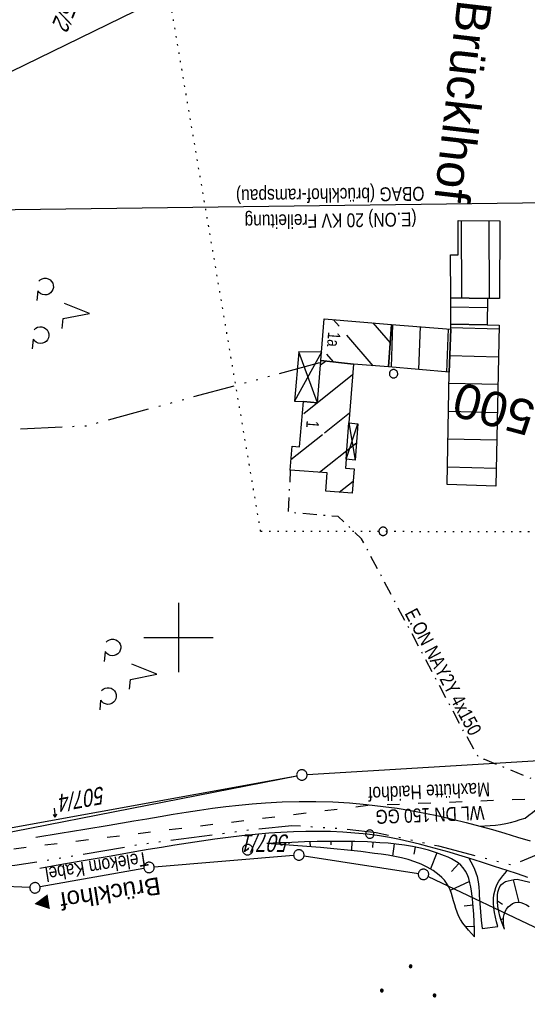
# Model space of a CAD drawing. Extents: x 507875 to 508634, y 446340 to 447363.
# Tile 61 of 70: x 508277 to 508350, y 447147 to 447289. Entities that reach past the tile are written whole.
import ezdxf
from ezdxf.enums import TextEntityAlignment as Align

# ---------------------------------------------------------------- set-up
doc = ezdxf.new("R2010")
doc.units = 0
doc.header["$LTSCALE"] = 10
doc.header["$MEASUREMENT"] = 0
for name, pattern in [('ACAD_ISO03W100', [30, 12, -18]), ('ACAD_ISO14W100', [25.5, 12, -3, 0.5, -3, 0.5, -3, 0.5, -3]), ('LT00', [0]), ('LT08', [0.42, 0.2, -0.1, 0.02, -0.1]), ('LT17', [0.15, 0.1, -0.05]), ('PUNKTX2_STR', [0.6, 0.1, -0.5])]:
    doc.linetypes.add(name, pattern=pattern)
doc.layers.get('0').update_dxf_attribs({"linetype": 'LT00'})
for name, color, linetype in [('--EK_FBR', 250, 'LT00'), ('--EK_ST-93-1', 30, 'LT17'), ('AS_TEXT_A', 152, 'Continuous'), ('DFK_BEB_SCHR', 254, 'LT00'), ('DFK_BEBAUUNG', 250, 'LT00'), ('DFK_FLUR_NR', 250, 'LT00'), ('DFK_FLURNR_PFEIL', 250, 'LT00'), ('DFK_GZPKT', 250, 'LT00'), ('DFK_HAUSNR', 250, 'LT00'), ('DFK_KATASTER', 250, 'LT00'), ('DFK_NUTZUNG', 250, 'LT00'), ('DFK_NUTZUNGSGRENZE', 70, 'PUNKTX2_STR'), ('DFK_VERMPKT', 252, 'LT00'), ('ORTSRICHTUNG', 7, 'Continuous'), ('STROM_FREILTG', 80, 'STROMFREILEITUNG'), ('STROM_TEXT', 80, 'Continuous'), ('STROM_UNTER', 80, 'LT08'), ('TELEKOM', 210, 'ACAD_ISO14W100'), ('TELEKOM_TEXT', 210, 'Continuous'), ('V127_AFBR_BAB', 250, 'LT00'), ('V127_BOESCH', 250, 'LT00'), ('V127_BOSCHUNG', 250, 'LT00'), ('V127_EINFAHRT', 250, 'LT00'), ('V127_KA_PRUF', 182, 'LT00'), ('V127_RASTER', 250, 'LT00'), ('WASSERLTG', 130, 'ACAD_ISO03W100'), ('WASSERLTG_TEXT', 130, 'Continuous')]:
    doc.layers.add(name, color=color, linetype=linetype)
doc.styles.add('Arial', font='ARIAL.TTF')
doc.styles.add('Beschrift', font='ARIAL.TTF')
doc.styles.get("Standard").update_dxf_attribs({"font": 'ARIAL.TTF'})
doc.styles.add('Strom', font='txt-alt.shx')
doc.styles.add('Versorgungsltg', font='ARIAL.TTF', dxfattribs={"width": 0.8, "height": 2})
doc.linetypes.add('STROMFREILEITUNG', pattern='A,12.7,-5.5,["xx",Strom,S=2.5,R=0,X=-2.6,Y=-0.85],-4.35', length=22.55)

# ---------------------------------------------------------------- blocks, each defined once
blk = doc.blocks.new('SYMB7060')
at = {"color": 0, "linetype": 'ByBlock'}
for p, q in [((-0.26, 0), (0, 0)), ((-0.08, 0.045), (0, 0)), ((0, 0), (-0.08, -0.045))]:
    blk.add_line(p, q, dxfattribs=at)
blk = doc.blocks.new('SYMB7010')
at = {"color": 0, "linetype": 'ByBlock'}
for points in [[(-0.031408, 0.499213), (-0.093728, 0.49134), (-0.15457, 0.475719), (-0.212975, 0.452595), (-0.268021, 0.422333), (-0.31884, 0.385411), (-0.36463, 0.342411), (-0.40467, 0.29401), (-0.438329, 0.240973), (-0.465074, 0.184136), (-0.484486, 0.124395), (-0.496256, 0.062692), (-0.5002, 0)], [(-0.5002, 0), (-0.496256, -0.062692), (-0.484486, -0.124395), (-0.465075, -0.184136), (-0.438329, -0.240973), (-0.404671, -0.29401), (-0.36463, -0.342411), (-0.31884, -0.385411), (-0.268021, -0.422333), (-0.212975, -0.452595), (-0.154571, -0.475719), (-0.093728, -0.49134), (-0.031408, -0.499213), (0.031408, -0.499213)], [(0.5002, 0), (0.496256, 0.062692), (0.484485, 0.124395), (0.465074, 0.184136), (0.438329, 0.240973), (0.40467, 0.29401), (0.36463, 0.342411), (0.31884, 0.385411), (0.268021, 0.422333), (0.212975, 0.452595), (0.15457, 0.475719), (0.093728, 0.49134), (0.031408, 0.499213), (-0.031408, 0.499213)], [(0.031408, -0.499213), (0.093728, -0.491341), (0.15457, -0.475719), (0.212975, -0.452595), (0.268021, -0.422333), (0.31884, -0.385411), (0.36463, -0.342411), (0.404671, -0.294011), (0.438329, -0.240974), (0.465075, -0.184136), (0.484486, -0.124395), (0.496256, -0.062692), (0.500201, 0)]]:
    blk.add_lwpolyline(points, dxfattribs=at)
blk = doc.blocks.new('SYMB7201')
at = {"color": 0, "linetype": 'ByBlock'}
for p, q in [((0, 0.385), (-0.11, 0.015)), ((-0.255, -0.385), (-0.115, -0.385)), ((0.445, -0.385), (0.585, -0.385))]:
    blk.add_line(p, q, dxfattribs=at)
for points in [[(0.25, 0.015), (0.11, 0.015), (0, 0.385)], [(-0.393816, -0.383308), (-0.416239, -0.362945), (-0.432849, -0.337617), (-0.442589, -0.308936), (-0.444836, -0.27873), (-0.439449, -0.248923), (-0.426769, -0.221415), (-0.407606, -0.197958), (-0.38318, -0.180047), (-0.355047, -0.168823), (-0.325, -0.165), (-0.294953, -0.168823), (-0.26682, -0.180047), (-0.242394, -0.197959), (-0.223231, -0.221415), (-0.210551, -0.248923), (-0.205164, -0.27873), (-0.207411, -0.308936), (-0.21715, -0.337617), (-0.233761, -0.362945), (-0.256184, -0.383308)], [(0.306185, -0.383308), (0.283761, -0.362945), (0.267151, -0.337617), (0.257411, -0.308936), (0.255164, -0.27873), (0.260552, -0.248923), (0.273231, -0.221415), (0.292394, -0.197958), (0.31682, -0.180047), (0.344953, -0.168823), (0.375, -0.165), (0.405047, -0.168823), (0.43318, -0.180047), (0.457606, -0.197959), (0.476769, -0.221415), (0.489449, -0.248923), (0.494836, -0.27873), (0.492589, -0.308936), (0.48285, -0.337617), (0.466239, -0.362945), (0.443816, -0.383308)]]:
    blk.add_lwpolyline(points, dxfattribs=at)
blk = doc.blocks.new('Ackerland7')
at = {"layer": 'DFK_NUTZUNG', "color": 0, "linetype": 'ByBlock'}
for p, q in [((-4, 3.93), (-4, 3.67)), ((-3.95, 3.63), (-3.95, 3.97)), ((-3.9, 3.99), (-3.9, 3.61)), ((-3.85, 3.6), (-3.85, 4)), ((-3.8, 3.99), (-3.8, 3.61)), ((-3.75, 3.63), (-3.75, 3.97)), ((-3.7, 3.93), (-3.7, 3.67)), ((-3.65, 3.8), (-3.65, 3.8)), ((3.7, 3.93), (3.7, 3.67)), ((3.75, 3.63), (3.75, 3.97)), ((3.8, 3.99), (3.8, 3.61)), ((3.85, 3.6), (3.85, 4)), ((3.9, 3.99), (3.9, 3.61)), ((3.95, 3.63), (3.95, 3.97)), ((4, 3.93), (4, 3.67)), ((4.05, 3.8), (4.05, 3.8)), ((-7.85, 0.13), (-7.85, -0.13)), ((-7.8, -0.17), (-7.8, 0.17)), ((-7.75, 0.19), (-7.75, -0.19)), ((-7.7, -0.2), (-7.7, 0.2)), ((-7.65, 0.19), (-7.65, -0.19)), ((-7.6, -0.17), (-7.6, 0.17)), ((-7.55, 0.13), (-7.55, -0.13)), ((-7.5, 0), (-7.5, 0)), ((-0.15, 0.13), (-0.15, -0.13)), ((-0.1, -0.17), (-0.1, 0.17)), ((-0.05, 0.19), (-0.05, -0.19)), ((0, -0.2), (0, 0.2)), ((0.05, 0.19), (0.05, -0.19)), ((0.1, -0.17), (0.1, 0.17)), ((0.15, 0.13), (0.15, -0.13)), ((0.2, 0), (0.2, 0)), ((7.55, 0.13), (7.55, -0.13)), ((7.6, -0.17), (7.6, 0.17)), ((7.65, 0.19), (7.65, -0.19)), ((7.7, -0.2), (7.7, 0.2)), ((7.75, 0.19), (7.75, -0.19)), ((7.8, -0.17), (7.8, 0.17)), ((7.85, 0.13), (7.85, -0.13)), ((7.9, 0), (7.9, 0)), ((-4, -3.67), (-4, -3.93)), ((-3.95, -3.97), (-3.95, -3.63)), ((-3.9, -3.61), (-3.9, -3.99)), ((-3.85, -4), (-3.85, -3.6)), ((-3.8, -3.61), (-3.8, -3.99)), ((-3.75, -3.97), (-3.75, -3.63)), ((-3.7, -3.67), (-3.7, -3.93)), ((-3.65, -3.8), (-3.65, -3.8)), ((3.7, -3.67), (3.7, -3.93)), ((3.75, -3.97), (3.75, -3.63)), ((3.8, -3.61), (3.8, -3.99)), ((3.85, -4), (3.85, -3.6)), ((3.9, -3.61), (3.9, -3.99)), ((3.95, -3.97), (3.95, -3.63)), ((4, -3.67), (4, -3.93)), ((4.05, -3.8), (4.05, -3.8))]:
    blk.add_line(p, q, dxfattribs=at)
for points in [[(-3.65, 3.8), (-3.67, 3.89), (-3.73, 3.96), (-3.81, 3.99), (-3.89, 3.99), (-3.97, 3.96), (-4.03, 3.89), (-4.05, 3.8), (-4.03, 3.71), (-3.97, 3.64), (-3.89, 3.6), (-3.81, 3.6), (-3.73, 3.64), (-3.67, 3.71), (-3.65, 3.8)], [(4.05, 3.8), (4.03, 3.89), (3.97, 3.96), (3.89, 3.99), (3.81, 3.99), (3.73, 3.96), (3.67, 3.89), (3.65, 3.8), (3.67, 3.71), (3.73, 3.64), (3.81, 3.61), (3.89, 3.61), (3.97, 3.64), (4.03, 3.71), (4.05, 3.8)], [(-7.5, 0), (-7.52, 0.09), (-7.58, 0.16), (-7.66, 0.19), (-7.74, 0.19), (-7.82, 0.16), (-7.88, 0.09), (-7.9, 0)], [(0.2, 0), (0.18, 0.09), (0.12, 0.16), (0.04, 0.19), (-0.04, 0.19), (-0.12, 0.16), (-0.18, 0.09), (-0.2, 0)], [(-0.2, 0), (-0.18, -0.09), (-0.12, -0.16), (-0.04, -0.19), (0.04, -0.19), (0.12, -0.16), (0.18, -0.09), (0.2, 0)], [(7.9, 0), (7.88, 0.09), (7.82, 0.16), (7.74, 0.19), (7.66, 0.19), (7.58, 0.16), (7.52, 0.09), (7.5, 0)], [(7.5, 0), (7.52, -0.09), (7.58, -0.16), (7.66, -0.19), (7.74, -0.19), (7.82, -0.16), (7.88, -0.09), (7.9, 0)], [(-7.9, 0), (-7.88, -0.09), (-7.82, -0.16), (-7.74, -0.19), (-7.66, -0.19), (-7.58, -0.16), (-7.52, -0.09), (-7.5, 0)], [(-3.65, -3.8), (-3.67, -3.71), (-3.73, -3.64), (-3.81, -3.61), (-3.89, -3.61), (-3.97, -3.64), (-4.03, -3.71), (-4.05, -3.8), (-4.03, -3.89), (-3.97, -3.96), (-3.89, -3.99), (-3.81, -3.99), (-3.73, -3.96), (-3.67, -3.89), (-3.65, -3.8)], [(4.05, -3.8), (4.03, -3.71), (3.97, -3.64), (3.89, -3.61), (3.81, -3.61), (3.73, -3.64), (3.67, -3.71), (3.65, -3.8), (3.67, -3.89), (3.73, -3.96), (3.81, -3.99), (3.89, -3.99), (3.97, -3.96), (4.03, -3.89), (4.05, -3.8)]]:
    blk.add_lwpolyline(points, dxfattribs=at)
blk = doc.blocks.new('SYMB0003')
at = {"color": 0, "linetype": 'ByBlock'}
for p, q in [((-0.015712, 0), (0.010166, 0.012015)), ((0, -0.021257), (-0.015712, 0)), ((0.010166, 0.012015), (0, -0.021257))]:
    blk.add_line(p, q, dxfattribs=at)
for points in [[(-0.031395, 0.499013), (-0.093691, 0.491144), (-0.154509, 0.475528), (-0.21289, 0.452414), (-0.267913, 0.422164), (-0.318712, 0.385257), (-0.364484, 0.342274), (-0.404509, 0.293893), (-0.438154, 0.240877), (-0.464888, 0.184062), (-0.484292, 0.124345), (-0.496058, 0.062667), (-0.5, 0)], [(-0.5, 0), (-0.496058, -0.062667), (-0.484292, -0.124345), (-0.464888, -0.184062), (-0.438154, -0.240877), (-0.404509, -0.293893), (-0.364485, -0.342274), (-0.318712, -0.385257), (-0.267914, -0.422164), (-0.21289, -0.452414), (-0.154509, -0.475529), (-0.093691, -0.491144), (-0.031395, -0.499014), (0.031395, -0.499014)], [(0.5, 0), (0.496057, 0.062667), (0.484292, 0.124345), (0.464888, 0.184062), (0.438153, 0.240877), (0.404509, 0.293893), (0.364484, 0.342274), (0.318712, 0.385257), (0.267913, 0.422164), (0.21289, 0.452414), (0.154509, 0.475528), (0.093691, 0.491144), (0.031395, 0.499013), (-0.031395, 0.499013)], [(0.031395, -0.499014), (0.093691, -0.491144), (0.154509, -0.475529), (0.21289, -0.452414), (0.267914, -0.422164), (0.318712, -0.385257), (0.364485, -0.342274), (0.404509, -0.293893), (0.438154, -0.240877), (0.464889, -0.184062), (0.484292, -0.124345), (0.496058, -0.062667), (0.5, 0)]]:
    blk.add_lwpolyline(points, dxfattribs=at)

msp = doc.modelspace()

# ---------------------------------------------------------------- linework, layer by layer
at = {"layer": '--EK_FBR'}
for points in [[(508279.51, 447171.3), (508283.02, 447171.88), (508286.54, 447172.45), (508290.06, 447173.04), (508293.58, 447173.63), (508295.46, 447173.95), (508297.34, 447174.27), (508299.23, 447174.58), (508301.11, 447174.88), (508303, 447175.17), (508304.89, 447175.44), (508306.78, 447175.68), (508308.68, 447175.9), (508310.58, 447176.08), (508312.48, 447176.23), (508314.89, 447176.36), (508317.31, 447176.42), (508319.73, 447176.42), (508322.15, 447176.35), (508324.57, 447176.21), (508326.99, 447176), (508329.39, 447175.72), (508331.39, 447175.44), (508333.39, 447175.11), (508335.38, 447174.75), (508337.36, 447174.34), (508339.34, 447173.89), (508341.3, 447173.41), (508343.26, 447172.89), (508345.08, 447172.39), (508346.89, 447171.86), (508348.7, 447171.31), (508350.5, 447170.75)], [(508350.19, 447165.51), (508348.71, 447166.01), (508347.23, 447166.5), (508345.39, 447167.1), (508343.54, 447167.69), (508341.68, 447168.27), (508340.27, 447168.7), (508338.86, 447169.12), (508337.44, 447169.53), (508336.02, 447169.92), (508334.6, 447170.29), (508333.17, 447170.63), (508331.73, 447170.95), (508330.29, 447171.23), (508328.85, 447171.47), (508327.1, 447171.71), (508325.34, 447171.89), (508323.58, 447172.02), (508321.81, 447172.09), (508320.04, 447172.12), (508318.27, 447172.11), (508316.5, 447172.06), (508314.72, 447171.97), (508312.96, 447171.85), (508311.02, 447171.69), (508309.08, 447171.49), (508307.15, 447171.26), (508305.22, 447171.01), (508303.3, 447170.74), (508301.38, 447170.45), (508299.46, 447170.14), (508297.55, 447169.83), (508295.63, 447169.5), (508293.72, 447169.17), (508290.31, 447168.58), (508286.9, 447167.99), (508283.49, 447167.39), (508280.09, 447166.8)]]:
    msp.add_lwpolyline(points, dxfattribs=at)
at = {"layer": 'DFK_BEB_SCHR'}
for p, q in [((508340.62, 447259.91), (508340.66, 447248.8)), ((508344.66, 447248.73), (508344.62, 447259.89)), ((508339.11, 447247.53), (508344.36, 447247.44)), ((508323.06, 447244.73), (508322.25, 447245.67)), ((508327.93, 447245.22), (508330.4, 447242.37)), ((508330.76, 447245), (508330.53, 447238.85)), ((508334.52, 447238.5), (508334.76, 447244.68)), ((508338.75, 447244.36), (508338.51, 447238.15)), ((508346.07, 447244.34), (508339.12, 447244.52)), ((508327.98, 447239.05), (508324.16, 447243.46)), ((508321.24, 447240.72), (508322.21, 447239.61)), ((508338.97, 447240.52), (508345.98, 447240.35)), ((508320.41, 447239.19), (508321.1, 447239.74)), ((508325.01, 447237.73), (508318.01, 447232.17)), ((508345.9, 447236.34), (508338.85, 447236.52)), ((508320.97, 447229.41), (508324.57, 447232.28)), ((508338.78, 447232.52), (508345.81, 447232.35)), ((508316.15, 447225.57), (508320.67, 447229.17)), ((508345.72, 447228.35), (508338.7, 447228.52)), ((508325.55, 447227.94), (508320.26, 447223.73)), ((508338.63, 447224.52), (508345.64, 447224.35)), ((508323.09, 447220.87), (508325.09, 447222.46))]:
    msp.add_line(p, q, dxfattribs=at)
at = {"layer": 'DFK_BEBAUUNG'}
for p, q in [((508317.29, 447241.05), (508316.66, 447233.95)), ((508320.56, 447241.03), (508316.66, 447233.95)), ((508319.98, 447233.74), (508317.29, 447241.05)), ((508320.56, 447241.03), (508317.29, 447241.05)), ((508319.98, 447233.74), (508320.46, 447239.81)), ((508320.46, 447239.81), (508320.56, 447241.03)), ((508316.66, 447233.95), (508317.93, 447233.94)), ((508319.98, 447233.74), (508317.93, 447233.94)), ((508324.07, 447225.62), (508324.46, 447230.83)), ((508324.07, 447225.62), (508325.74, 447230.73)), ((508324.46, 447230.83), (508325.39, 447225.51))]:
    msp.add_line(p, q, dxfattribs=at)
for points in [[(508339.11, 447248.83), (508339.09, 447254.98), (508340.17, 447254.98), (508340.15, 447259.92), (508346.18, 447259.88), (508346.1, 447248.71), (508344.38, 447248.74), (508339.11, 447248.83)], [(508339.11, 447248.83), (508344.38, 447248.74), (508344.33, 447244.93), (508339.12, 447245.06), (508339.11, 447248.83)], [(508330.59, 447245.01), (508330.15, 447238.88), (508325.13, 447239.28), (508320.46, 447239.81), (508320.56, 447241.03), (508320.93, 447245.78), (508330.59, 447245.01)], [(508339.12, 447244.33), (508338.88, 447238.12), (508330.15, 447238.88), (508330.59, 447245.01), (508339.12, 447244.33)], [(508339.12, 447245.06), (508344.33, 447244.93), (508346.08, 447244.89), (508345.58, 447221.75), (508338.58, 447221.99), (508338.88, 447238.12), (508339.12, 447244.33), (508339.12, 447245.06)], [(508320.46, 447239.81), (508325.13, 447239.28), (508324.65, 447233.27), (508324.46, 447230.83), (508325.74, 447230.73), (508325.39, 447225.51), (508324.07, 447225.62), (508323.97, 447224.34), (508325.23, 447224.25), (508324.95, 447220.73), (508321.15, 447221.03), (508321.34, 447223.65), (508316.03, 447224.03), (508316.31, 447227.51), (508317.4, 447227.42), (508317.93, 447233.94), (508319.98, 447233.74), (508320.46, 447239.81)]]:
    msp.add_lwpolyline(points, dxfattribs=at)
at = {"layer": 'DFK_KATASTER'}
for p, q in [((508272.09, 447279.5), (508297.97, 447292.12)), ((508318.47, 447180.28), (508356.9, 447182.64)), ((508270.36, 447171.65), (508316.98, 447180.11)), ((508273.05, 447171.48), (508316.98, 447180.09)), ((508316.54, 447168.68), (508296.52, 447167)), ((508318.03, 447168.62), (508334.45, 447166.07)), ((508295.03, 447166.81), (508280.12, 447164.14)), ((508335.87, 447165.63), (508351.99, 447157.96)), ((508278.63, 447164.05), (508264.33, 447164.71))]:
    msp.add_line(p, q, dxfattribs=at)
at = {"layer": 'DFK_NUTZUNGSGRENZE', "ltscale": 0.2}
for q in [(508298.77, 447291.71), (508357.03, 447215.23)]:
    msp.add_line((508311.8, 447215.28), q, dxfattribs=at)
at = {"layer": 'STROM_FREILTG', "ltscale": 0.05, "flags": 128}
msp.add_lwpolyline([(508624.83, 447174.02), (508527.63, 447206.27), (508356.7, 447262.52), (508221.87, 447260.75)], dxfattribs=at)
at = {"layer": 'STROM_UNTER', "flags": 128}
msp.add_lwpolyline([(508477.17, 447163.36), (508477.55, 447162.41), (508476.8, 447162.19), (508478, 447158.65), (508476.66, 447158.12), (508471.15, 447156.28), (508468.81, 447155.36), (508465.86, 447153.83), (508462.24, 447152.27), (508457.45, 447150.91), (508454.12, 447150.12), (508450.03, 447149.44), (508446.69, 447148.91), (508445.1, 447148.8), (508443.43, 447148.81), (508441.98, 447149), (508440.98, 447149.3), (508439.99, 447149.74), (508439.13, 447150.28), (508438.53, 447151.07), (508437.55, 447153.07), (508436.17, 447157.08), (508435.58, 447159.57), (508435.17, 447160.62), (508433.6, 447164), (508433.36, 447165.25), (508433.39, 447167.22), (508433.7, 447169.94), (508434.02, 447175.32), (508433.99, 447176.73), (508433.58, 447177.6), (508432.69, 447178.21), (508431.65, 447178.58), (508428.24, 447179.36), (508416.17, 447179.7), (508379.48, 447179.68), (508375.41, 447166.52), (508370.87, 447167.9), (508362.45, 447168.38), (508358.87, 447169.51), (508362.37, 447176.21), (508362.37, 447177.73), (508361.56, 447177.68), (508361.5, 447176.07), (508361.06, 447175.47), (508344.02, 447182.44), (508343.22, 447182.57), (508340.74, 447186.94), (508326.29, 447214.2), (508322.95, 447217.37), (508315.8, 447217.98), (508316.1, 447224.02)], dxfattribs=at)
at = {"layer": 'TELEKOM', "ltscale": 0.05, "flags": 128}
for points in [[(508189.32, 447199.88), (508195.61, 447211.86), (508209.57, 447227.13), (508257.04, 447228.99), (508286.88, 447230.45), (508321.1, 447239.74)], [(508474.98, 447165.55), (508473.17, 447165.08), (508474.67, 447159.36), (508464.67, 447154.33), (508456.66, 447151.28), (508453.54, 447150.41), (508444.6, 447148.8), (508441.98, 447149), (508439.15, 447149.48), (508437.85, 447150.28), (508435.95, 447153.68), (508433.95, 447160.48), (508432.25, 447163.98), (508431.95, 447165.28), (508432.55, 447176.79), (508431.94, 447177.76), (508416.74, 447181.79), (508378.63, 447181.39), (508374.69, 447166.96), (508370.19, 447168.14), (508366.26, 447168.54), (508362.18, 447169.98), (508358.41, 447171.66), (508347.84, 447167.26), (508337.4, 447169.98), (508328.41, 447171.94), (508322.64, 447172.54), (508316.29, 447172.94), (508310.43, 447172.33), (508294.91, 447170.29), (508285.32, 447168.64), (508276.49, 447167.2), (508271.84, 447166.86), (508264.54, 447167.81), (508253.34, 447170.85), (508250.23, 447179.49), (508234.73, 447192.34), (508230.98, 447195.53), (508227.16, 447198.13), (508210.97, 447203.51), (508203.35, 447206.26), (508189.32, 447199.88), (508186.18, 447190.41), (508183.81, 447181.72), (508180.25, 447166.86), (508182.04, 447154.93), (508172.71, 447111.81), (508163.22, 447073.34), (508154.78, 447034.67), (508153.03, 446995.56), (508154.9, 446955.58), (508158.1, 446912.01), (508138.04, 446875.46), (508116.29, 446837.96), (508103.88, 446802.93), (508083.74, 446761.26), (508071.73, 446745.95), (508067.47, 446734.79), (508063.4, 446727.28), (508059.46, 446719.32), (508062.26, 446713.44), (508069.98, 446704.89), (508081.48, 446692.27), (508095.24, 446677.23), (508103.8, 446669.38), (508122.04, 446644.24), (508132, 446636.81), (508105.77, 446613.37), (508119.82, 446594.08), (508150.12, 446555.82), (508154.75, 446559.46), (508167.77, 446536.94), (508183.18, 446511.57), (508186.81, 446510.85), (508218.93, 446451.46), (508225.82, 446439.69), (508234.16, 446421.75), (508247.22, 446396.38), (508258.48, 446371.28), (508263.55, 446356.79), (508266.89, 446346.74)]]:
    msp.add_lwpolyline(points, dxfattribs=at)
at = {"layer": 'V127_AFBR_BAB'}
for points in [[(508279.51, 447171.3), (508283.02, 447171.88), (508286.54, 447172.45), (508290.06, 447173.04), (508293.58, 447173.63), (508295.46, 447173.95), (508297.34, 447174.27), (508299.23, 447174.58), (508301.11, 447174.88), (508303, 447175.17), (508304.89, 447175.44), (508306.78, 447175.68), (508308.68, 447175.9), (508310.58, 447176.08), (508312.48, 447176.23), (508314.89, 447176.36), (508317.31, 447176.42), (508319.73, 447176.42), (508322.15, 447176.35), (508324.57, 447176.21), (508326.99, 447176), (508329.39, 447175.72), (508331.39, 447175.44), (508333.39, 447175.11), (508335.38, 447174.75), (508337.36, 447174.34), (508339.34, 447173.89), (508341.3, 447173.41), (508343.26, 447172.89), (508345.08, 447172.39), (508346.89, 447171.86), (508348.7, 447171.31), (508350.5, 447170.75)], [(508350.19, 447165.51), (508348.71, 447166.01), (508347.23, 447166.5), (508345.39, 447167.1), (508343.54, 447167.69), (508341.68, 447168.27), (508340.27, 447168.7), (508338.86, 447169.12), (508337.44, 447169.53), (508336.02, 447169.92), (508334.6, 447170.29), (508333.17, 447170.63), (508331.73, 447170.95), (508330.29, 447171.23), (508328.85, 447171.47), (508327.1, 447171.71), (508325.34, 447171.89), (508323.58, 447172.02), (508321.81, 447172.09), (508320.04, 447172.12), (508318.27, 447172.11), (508316.5, 447172.06), (508314.72, 447171.97), (508312.96, 447171.85), (508311.02, 447171.69), (508309.08, 447171.49), (508307.15, 447171.26), (508305.22, 447171.01), (508303.3, 447170.74), (508301.38, 447170.45), (508299.46, 447170.14), (508297.55, 447169.83), (508295.63, 447169.5), (508293.72, 447169.17), (508290.31, 447168.58), (508286.9, 447167.99), (508283.49, 447167.39), (508280.09, 447166.8)]]:
    msp.add_lwpolyline(points, dxfattribs=at)
at = {"layer": 'V127_BOESCH'}
for points in [[(508342.53, 447156.95), (508342.5, 447158.03), (508342.47, 447159.11), (508342.42, 447160.21), (508342.34, 447161.3), (508342.24, 447162.41), (508342.09, 447163.54), (508341.99, 447164.15), (508341.86, 447164.75), (508341.7, 447165.34), (508341.49, 447165.9), (508341.23, 447166.42), (508340.91, 447166.89), (508340.55, 447167.27), (508340.15, 447167.6), (508339.71, 447167.9), (508339.23, 447168.16), (508338.73, 447168.4), (508338.23, 447168.62), (508337.08, 447169.05), (508335.93, 447169.41), (508334.78, 447169.7), (508333.61, 447169.95), (508332.45, 447170.14), (508331.27, 447170.29), (508330.1, 447170.41), (508328.92, 447170.5), (508327.13, 447170.6), (508325.33, 447170.66), (508323.53, 447170.69), (508321.72, 447170.69), (508319.92, 447170.66), (508318.11, 447170.61), (508316.3, 447170.54), (508314.49, 447170.47), (508312.67, 447170.39)], [(508342.53, 447156.95), (508342.09, 447157.43), (508341.66, 447157.91), (508341.25, 447158.4), (508340.86, 447158.92), (508340.52, 447159.45), (508340.22, 447160.01), (508340.01, 447160.52), (508339.83, 447161.05), (508339.67, 447161.59), (508339.52, 447162.13), (508339.36, 447162.67), (508339.2, 447163.21), (508339.01, 447163.73), (508338.78, 447164.22), (508338.5, 447164.69), (508338.19, 447165.11), (508337.83, 447165.49), (508337.43, 447165.85), (508337.01, 447166.18), (508336.56, 447166.49), (508335.72, 447166.98), (508334.84, 447167.41), (508333.93, 447167.76), (508333, 447168.06), (508332.05, 447168.31), (508331.09, 447168.51), (508330.11, 447168.69), (508329.13, 447168.83), (508328.15, 447168.97), (508326.2, 447169.21), (508324.25, 447169.42), (508322.31, 447169.62), (508320.38, 447169.79), (508318.45, 447169.96), (508316.52, 447170.11), (508314.6, 447170.25), (508312.67, 447170.39)], [(508346.81, 447158.06), (508346.58, 447158.68), (508346.36, 447159.32), (508346.17, 447159.96), (508346, 447160.62), (508345.88, 447161.31), (508345.81, 447162.03), (508345.8, 447162.49), (508345.82, 447162.95), (508345.88, 447163.4), (508345.99, 447163.81), (508346.15, 447164.18), (508346.38, 447164.49), (508346.66, 447164.72), (508346.99, 447164.9), (508347.36, 447165.03), (508347.77, 447165.13), (508348.2, 447165.21), (508348.64, 447165.27), (508350.45, 447164.82)], [(508346.81, 447158.06), (508346.74, 447158.5), (508346.69, 447158.94), (508346.67, 447159.37), (508346.69, 447159.79), (508346.77, 447160.2), (508346.92, 447160.6), (508347.12, 447160.95), (508347.37, 447161.26), (508347.67, 447161.53), (508348, 447161.74), (508348.34, 447161.88), (508348.75, 447161.93), (508349.15, 447161.88), (508349.56, 447161.75), (508349.97, 447161.55), (508350.38, 447161.31)]]:
    msp.add_lwpolyline(points, dxfattribs=at)
at = {"layer": 'V127_BOSCHUNG'}
for p, q in [((508312.87, 447170.4), (508312.87, 447170.38)), ((508315.87, 447170.53), (508315.87, 447170.34)), ((508318.87, 447170.63), (508318.89, 447169.92)), ((508321.88, 447170.69), (508321.88, 447170.17)), ((508324.9, 447170.67), (508324.87, 447169.36)), ((508327.92, 447170.56), (508327.88, 447169.79)), ((508330.96, 447170.33), (508330.76, 447168.57)), ((508334.01, 447169.87), (508333.81, 447168.87)), ((508337.1, 447169.04), (508336.19, 447166.72)), ((508340.28, 447167.5), (508339.19, 447166.36)), ((508341.82, 447164.9), (508339.04, 447163.65)), ((508348.05, 447165.18), (508348.9, 447161.92)), ((508345.81, 447162.14), (508346.54, 447161.64)), ((508342.33, 447161.5), (508341.05, 447161.36)), ((508346.31, 447159.47), (508346.68, 447159.59)), ((508342.49, 447158.45), (508341.24, 447158.41))]:
    msp.add_line(p, q, dxfattribs=at)
at = {"layer": 'V127_EINFAHRT'}
msp.add_line((508343.6, 447158.16), (508345.86, 447158.47), dxfattribs=at)
for points in [[(508349.78, 447174.04), (508350.33, 447174.44), (508350.87, 447174.85), (508351.38, 447175.27), (508351.86, 447175.71), (508352.29, 447176.19), (508352.67, 447176.71), (508352.98, 447177.29), (508353.23, 447177.92), (508353.43, 447178.58), (508353.57, 447179.26), (508353.67, 447179.95), (508353.75, 447180.64), (508353.79, 447181.21), (508353.83, 447181.78), (508353.86, 447182.34)], [(508343.26, 447172.89), (508344.01, 447172.92), (508344.77, 447172.96), (508345.52, 447173.02), (508346.26, 447173.11), (508347, 447173.24), (508347.7, 447173.4), (508348.4, 447173.6), (508349.09, 447173.81), (508349.78, 447174.04)], [(508341.68, 447168.27), (508341.98, 447167.76), (508342.26, 447167.24), (508342.51, 447166.71), (508342.73, 447166.17), (508342.88, 447165.65), (508342.99, 447165.13), (508343.07, 447164.59), (508343.12, 447164.04), (508343.17, 447163.49), (508343.2, 447162.94), (508343.29, 447161.74), (508343.39, 447160.54), (508343.49, 447159.35), (508343.6, 447158.16)], [(508345.86, 447158.47), (508345.68, 447159.14), (508345.52, 447159.8), (508345.38, 447160.47), (508345.28, 447161.14), (508345.23, 447161.81), (508345.24, 447162.48), (508345.31, 447163.01), (508345.42, 447163.54), (508345.58, 447164.05), (508345.79, 447164.53), (508346.02, 447164.96), (508346.3, 447165.36), (508346.59, 447165.75), (508346.91, 447166.13), (508347.23, 447166.5)]]:
    msp.add_lwpolyline(points, dxfattribs=at)
at = {"layer": 'V127_RASTER'}
for p, q in [((508300, 447205), (508300, 447195)), ((508295, 447200), (508305, 447200))]:
    msp.add_line(p, q, dxfattribs=at)
at = {"layer": 'WASSERLTG', "ltscale": 0.015, "flags": 128}
msp.add_lwpolyline([(508600.83, 447162.74), (508427.82, 447179.84), (508327.18, 447175.83), (508270.86, 447168.91), (508250.59, 447175.87), (508228.13, 447190.93), (508198.14, 447200.07)], dxfattribs=at)

# ---------------------------------------------------------------- block references
at = {"layer": 'DFK_FLURNR_PFEIL', "xscale": 5, "yscale": 5, "zscale": 5, "rotation": 275.8549099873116}
msp.add_blockref('SYMB7060', (508282.29, 447174.17), dxfattribs=at)
at = {"layer": 'DFK_GZPKT', "xscale": 1.500000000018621, "yscale": 1.5, "zscale": 1.5, "rotation": 264.7377099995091}
for p in [(508317.72, 447180.24), (508317.29, 447168.74), (508295.77, 447166.94), (508335.19, 447165.95), (508279.38, 447164.01)]:
    msp.add_blockref('SYMB7010', p, dxfattribs=at)
at = {"layer": 'DFK_NUTZUNG', "xscale": 10.00000000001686, "yscale": 10, "zscale": 10, "rotation": 264.7377100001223}
for p in [(508283.37, 447246.94), (508293.05, 447195.06)]:
    msp.add_blockref('SYMB7201', p, dxfattribs=at)
at = {"layer": 'DFK_NUTZUNG', "rotation": 264.7376999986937}
msp.add_blockref('Ackerland7', (508332.64, 447145.06), dxfattribs=at)
at = {"layer": 'DFK_VERMPKT', "xscale": 1.200000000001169, "yscale": 1.200000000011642, "zscale": 1.2, "rotation": 264.7377100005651}
for p in [(508330.89, 447237.91), (508329.39, 447215.26), (508327.48, 447171.73)]:
    msp.add_blockref('SYMB7010', p, dxfattribs=at)
at = {"layer": 'V127_KA_PRUF', "color": 186, "xscale": 1.5, "yscale": 1.5, "zscale": 1.5, "rotation": 247.65211}
msp.add_blockref('SYMB0003', (508309.93, 447169.5), dxfattribs=at)

# ---------------------------------------------------------------- texts
at = {"layer": '--EK_ST-93-1', "style": 'Beschrift'}
msp.add_text('179,500', height=5, rotation=-195.0564, dxfattribs=at).set_placement((508364.05, 447227.8), align=Align.MIDDLE_LEFT)
at = {"layer": 'AS_TEXT_A', "insert": (508345.05, 447291.24), "char_height": 5, "attachment_point": 1, "rotation": 263.3832, "style": 'Arial'}
msp.add_mtext('Brücklhof', dxfattribs=at)
at = {"layer": 'DFK_FLUR_NR', "oblique": 13.754, "width": 0.75}
for s, rotation, p in [('535/2', 247.6521, (508284.32, 447294.3)), ('507/4', 190.2465, (508289.27, 447178.62)), ('507/1', 180.0012, (508315.96, 447171.68))]:
    msp.add_text(s, height=2.5, rotation=rotation, dxfattribs=at).set_placement(p)
at = {"layer": 'DFK_HAUSNR', "width": 0.75}
for s, rotation, p in [('1a', -94.5034, (508321.49, 447243.95)), ('1', -94.6468, (508318.41, 447231.23))]:
    msp.add_text(s, height=1.8, rotation=rotation, dxfattribs=at).set_placement(p)
at = {"layer": 'ORTSRICHTUNG', "insert": (508287.82, 447164.14), "char_height": 2.5, "attachment_point": 8, "rotation": 188.9958, "style": 'Beschrift'}
msp.add_mtext('Brücklhof ►', dxfattribs=at)
at = {"layer": 'STROM_TEXT', "style": 'Versorgungsltg', "width": 0.8}
msp.add_text('E.ON NAY2Y 4x150', height=2, rotation=297.9764, dxfattribs=at).set_placement((508337.15, 447194.59), align=Align.CENTER)
at = {"layer": 'STROM_TEXT', "insert": (508321.81, 447262.06), "char_height": 2, "attachment_point": 5, "rotation": 180.8434, "line_spacing_factor": 1.1, "style": 'Versorgungsltg'}
msp.add_mtext('(E.ON) 20 KV Freileitung\\POBAG (brücklhof-ramspau)', dxfattribs=at)
at = {"layer": 'TELEKOM_TEXT', "style": 'Versorgungsltg', "width": 0.8}
msp.add_text('Telekom Kabel', height=2, rotation=188.9752, dxfattribs=at).set_placement((508288.09, 447168.05), align=Align.CENTER)
at = {"layer": 'WASSERLTG_TEXT', "insert": (508336.06, 447176.18), "char_height": 2, "attachment_point": 5, "rotation": 182.2817, "style": 'Versorgungsltg'}
msp.add_mtext('WL DN 150 GG\\PMaxhütte Haidhof', dxfattribs=at)

doc.saveas('drawing.dxf')
